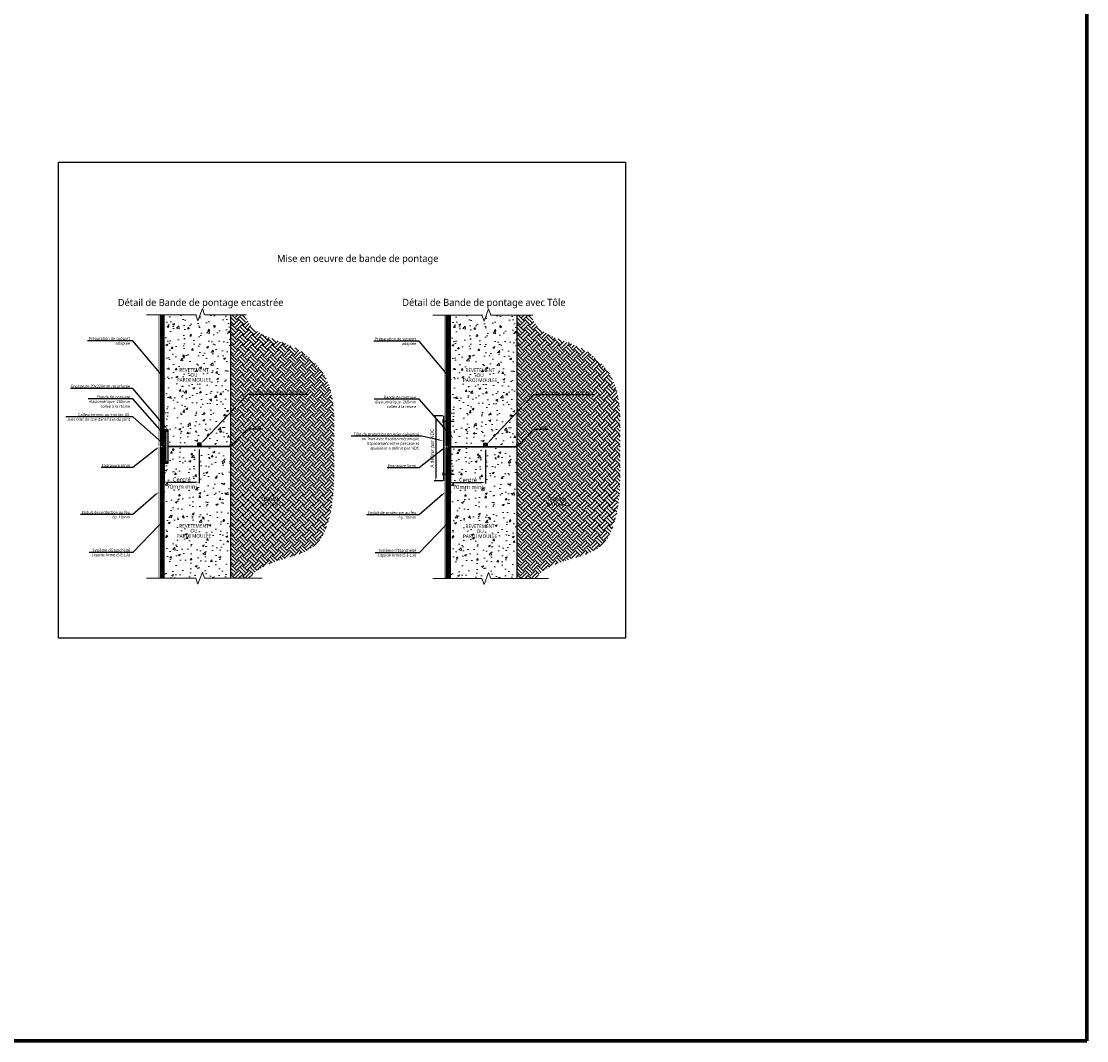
# Model space of a CAD drawing. Header units: millimetres. Extents: x -3314 to 21255525, y -15000 to 1735000.
# Tile 3 of 109: x 18868 to 19619, y -718 to 2. Entities that reach past the tile are written whole.
import ezdxf
from ezdxf import colors
from ezdxf.entities.mleader import LeaderData, LeaderLine
from ezdxf.math import Vec2, Vec3

# ---------------------------------------------------------------- set-up
doc = ezdxf.new("R2010")
doc.units = ezdxf.units.MM
doc.linetypes.add('CACHE', pattern=[0.375, 0.25, -0.125])
doc.linetypes.add('CONTINU', pattern=[0])
for name, color, linetype, lineweight in [('Dessin_AXE', 8, 'Continuous', 5), ('Dessin_HACHURES', 253, 'Continuous', 9), ('Matériel_Joint Hydroexpansif', 140, 'CACHE', 0), ('Produit_Enduit de protection au feu', 6, 'Continuous', 0), ('SYSTEME_S.E.L.A', 210, 'CACHE', 0)]:
    doc.layers.add(name, color=color, linetype=linetype, lineweight=lineweight)
for name, color, linetype in [('Dessin_CONTOURS BETON', 7, 'Continuous'), ('Dessin_COTATIONS', 7, 'Continuous'), ('Dessin_TEXTES', 7, 'CONTINU'), ('Matériel_Bande de pontage', 40, 'Continuous'), ('Matériel_Fixation mécanique', 7, 'Continuous'), ('Matériel_Tole de protection en acier galva ou inox', 102, 'Continuous')]:
    doc.layers.add(name, color=color, linetype=linetype)
doc.layers.add('GEN-_-FMULT', color=210, linetype='Continuous', plot=False)
doc.styles.add('Arial', font='segoeui.ttf')
doc.styles.get("Standard").update_dxf_attribs({"font": 'segoeui.ttf'})
doc.styles.add('txt-moyen', font='segoeui.ttf')
doc.dimstyles.new('ISO-25', dxfattribs={"dimtxt": 2.5, "dimasz": 2.5, "dimexe": 1.25, "dimexo": 0.625, "dimtad": 1, "dimtxsty": 'Standard', "dimcen": 2.5, "dimadec": 0, "dimazin": 0, "dimtfac": 1, "dimtmove": 0, "dimatfit": 3, "dimfxl": 1, "dimarcsym": 0})
pattern_1 = [(50, (20151.384, 3560.621), (14.345204, -1.255043), [1.5, -16.5]), (355, (20151.384, 3560.621), (-2.775027, 15.043843), [1.2, -13.2]), (100.45144, (20152.58, 3560.516), (11.570177, 13.7888), [1.274804, -14.02284]), (46.1842, (20151.384, 3564.621), (21.34483, -3.310386), [2.25, -24.75]), (96.63564, (20153.163, 3564.345), (18.69324, 19.48237), [1.91221, -21.03428]), (351.18416, (20151.384, 3564.62), (18.69324, 19.48237), [1.8, -19.8]), (21, (20153.384, 3563.621), (11.93814, -8.052378), [1.5, -16.5]), (326, (20153.384, 3563.621), (4.866307, 14.503), [1.2, -13.2]), (71.45144, (20154.379, 3562.95), (16.804448, 6.450623), [1.274804, -14.02284]), (37.5, (20151.384, 3560.621), (0.243197, 6.657877), [0, -13.04, 0, -13.4, 0, -13.25]), (7.5, (20151.384, 3560.621), (5.261391, 7.888234), [0, -7.64, 0, -12.74, 0, -5.05]), (327.5, (20146.924, 3560.621), (10.676449, -0.4510974), [0, -5, 0, -15.6, 0, -20.7]), (317.5, (20144.924, 3560.621), (11.663723, 2.0021), [0, -6.5, 0, -10.36, 0, -14.7])]
pattern_2 = [(50, (20353.366, 3560.381), (14.345204, -1.255043), [1.5, -16.5]), (355, (20353.366, 3560.381), (-2.775027, 15.043843), [1.2, -13.2]), (100.45144, (20354.561, 3560.276), (11.570177, 13.7888), [1.274804, -14.02284]), (46.1842, (20353.366, 3564.381), (21.34483, -3.310386), [2.25, -24.75]), (96.63564, (20355.145, 3564.105), (18.69324, 19.48237), [1.91221, -21.03428]), (351.18416, (20353.366, 3564.38), (18.69324, 19.48237), [1.8, -19.8]), (21, (20355.366, 3563.381), (11.93814, -8.052378), [1.5, -16.5]), (326, (20355.366, 3563.381), (4.866307, 14.503), [1.2, -13.2]), (71.45144, (20356.361, 3562.71), (16.804448, 6.450623), [1.274804, -14.02284]), (37.5, (20353.366, 3560.381), (0.243197, 6.657877), [0, -13.04, 0, -13.4, 0, -13.25]), (7.5, (20353.366, 3560.381), (5.261391, 7.888234), [0, -7.64, 0, -12.74, 0, -5.05]), (327.5, (20348.906, 3560.381), (10.676449, -0.4510974), [0, -5, 0, -15.6, 0, -20.7]), (317.5, (20346.906, 3560.381), (11.663723, 2.0021), [0, -6.5, 0, -10.36, 0, -14.7])]

# ---------------------------------------------------------------- blocks, each defined once
blk = doc.blocks.new('*D123')
at = {"layer": 'Defpoints', "color": 0, "transparency": 16777216}
for p in [(19165.69, -276.52), (19160.12, -322.51), (19165.69, -322.51)]:
    blk.add_point(p, dxfattribs=at)
at = {"layer": 'Dessin_COTATIONS', "color": 0, "lineweight": -2, "transparency": 16777216}
for p, q in [((19165.07, -276.52), (19158.87, -276.52)), ((19160.12, -279.02), (19160.12, -320.01)), ((19165.07, -322.51), (19158.87, -322.51))]:
    blk.add_line(p, q, dxfattribs=at)
at = {"layer": 'Dessin_COTATIONS', "color": 0, "transparency": 16777216}
for points in [[(19160.54, -279.02), (19159.71, -279.02), (19160.12, -276.52)], [(19159.71, -320.01), (19160.54, -320.01), (19160.12, -322.51)]]:
    blk.add_solid(points, dxfattribs=at)
at = {"layer": 'Dessin_COTATIONS', "color": 0, "transparency": 16777216, "insert": (19157.88, -299.51), "char_height": 2.5, "attachment_point": 5, "rotation": 90}
blk.add_mtext('A définir par NDC', dxfattribs=at)

msp = doc.modelspace()

# ---------------------------------------------------------------- hatches: boundary and pattern name
at = {"layer": 'Dessin_HACHURES'}
h = msp.add_hatch(dxfattribs=at)
h.set_pattern_fill('AR-CONC', color=256, scale=2)
h.set_pattern_definition(pattern_1)
h.paths.add_polyline_path([(19015.4656, -205.2162), (18993.7874, -205.2162), (18992.2249, -209.5092), (18990.6624, -205.2162), (18968.4802, -205.2162), (18968.4802, -286.2166), (18970.8802, -286.2166), (18970.8802, -297.9766), (18992.0329, -297.9766), (18992.0329, -295.5766), (18994.3129, -295.5766), (19015.4656, -297.9766)])
h.paths.add_polyline_path([(18975.4565, -253.402), (19003.2942, -253.402), (19003.2942, -241.2502), (18975.4565, -241.2502)], flags=24)
h = msp.add_hatch(dxfattribs=at)
h.set_pattern_fill('EARTH', color=256, scale=20, angle=45)
h.set_pattern_definition([(45, (20151.384, 3560.621), (4e-16, 7.071068), [5, -5]), (45, (20150.058, 3561.947), (4e-16, 7.071068), [5, -5]), (45, (20148.7323, 3563.2726), (4e-16, 7.071068), [5, -5]), (135, (20148.7323, 3564.1565), (-7.071068, 9e-16), [5, -5]), (135, (20150.058, 3565.4823), (-7.071068, 9e-16), [5, -5]), (135, (20151.384, 3566.808), (-7.071068, 9e-16), [5, -5])])
edge = h.paths.add_edge_path()
edge.add_spline(control_points=[(19028.0268, -391.217), (19029.4021, -389.7743), (19036.5139, -382.8391), (19054.0556, -377.02), (19077.5025, -370.3984), (19086.4102, -346.7416), (19088.7978, -322.9359), (19087.6072, -290.3375), (19090.2633, -252.7027), (19061.457, -225.1383), (19034.2124, -220.6877), (19026.4702, -208.6473), (19024.487, -205.2162)], knot_values=[3.27419536, 3.27419536, 3.27419536, 3.27419536, 9.22257878, 33.14721742, 57.88540818, 76.92691694, 103.69462389, 130.23210881, 175.6498814, 209.0436638, 239.98195384, 251.54182602, 251.54182602, 251.54182602, 251.54182602], degree=3, periodic=0)
edge.add_line((19024.487, -205.2162), (19015.4656, -205.2162))
edge.add_line((19015.4656, -205.2162), (19015.4656, -297.9766))
edge.add_line((19015.4656, -297.9766), (19015.4656, -298.2166))
edge.add_line((19015.4656, -298.2166), (19015.4656, -391.217))
edge.add_line((19015.4656, -391.217), (19028.0268, -391.217))
h.paths.add_polyline_path([(19030.809, -286.3801), (19037.7107, -286.3801), (19037.7107, -282.2587), (19030.809, -282.2587)], flags=24)
h.paths.add_polyline_path([(19030.809, -261.9139), (19068.9263, -261.9139), (19068.9263, -257.7924), (19030.809, -257.7924)], flags=24)
h.paths.add_polyline_path([(19034.6425, -341.4667), (19052.1937, -341.4667), (19052.1937, -332.8149), (19034.6425, -332.8149)], flags=24)
h = msp.add_hatch(dxfattribs=at)
h.set_pattern_fill('AR-CONC', color=256, scale=2)
h.set_pattern_definition(pattern_2)
h.paths.add_polyline_path([(19217.4476, -205.4562), (19195.7694, -205.4562), (19194.2069, -209.7492), (19192.6444, -205.4562), (19170.4622, -205.4562), (19170.4622, -286.4566), (19172.8622, -286.4566), (19172.8622, -298.2166), (19194.0149, -298.2166), (19194.0149, -295.8166), (19196.2949, -295.8166), (19217.4476, -298.2166)])
h.paths.add_polyline_path([(19177.4385, -253.642), (19205.2762, -253.642), (19205.2762, -241.4902), (19177.4385, -241.4902)], flags=24)
h = msp.add_hatch(dxfattribs=at)
h.set_pattern_fill('EARTH', color=256, scale=20, angle=45)
h.set_pattern_definition([(45, (20353.366, 3560.381), (4e-16, 7.071068), [5, -5]), (45, (20352.04, 3561.707), (4e-16, 7.071068), [5, -5]), (45, (20350.7143, 3563.0326), (4e-16, 7.071068), [5, -5]), (135, (20350.7143, 3563.9165), (-7.071068, 9e-16), [5, -5]), (135, (20352.04, 3565.2423), (-7.071068, 9e-16), [5, -5]), (135, (20353.366, 3566.568), (-7.071068, 9e-16), [5, -5])])
edge = h.paths.add_edge_path()
edge.add_spline(control_points=[(19230.0088, -391.457), (19231.3841, -390.0143), (19238.4959, -383.0791), (19256.0376, -377.26), (19279.4845, -370.6384), (19288.3922, -346.9816), (19290.7798, -323.1759), (19289.5892, -290.5775), (19292.2453, -252.9427), (19263.439, -225.3783), (19236.1944, -220.9277), (19228.4522, -208.8873), (19226.469, -205.4562)], knot_values=[3.27419536, 3.27419536, 3.27419536, 3.27419536, 9.22257878, 33.14721742, 57.88540818, 76.92691694, 103.69462389, 130.23210881, 175.6498814, 209.0436638, 239.98195384, 251.54182602, 251.54182602, 251.54182602, 251.54182602], degree=3, periodic=0)
edge.add_line((19226.469, -205.4562), (19217.4476, -205.4562))
edge.add_line((19217.4476, -205.4562), (19217.4476, -298.2166))
edge.add_line((19217.4476, -298.2166), (19217.4476, -298.4566))
edge.add_line((19217.4476, -298.4566), (19217.4476, -391.457))
edge.add_line((19217.4476, -391.457), (19230.0088, -391.457))
h.paths.add_polyline_path([(19232.791, -286.6201), (19239.6927, -286.6201), (19239.6927, -282.4987), (19232.791, -282.4987)], flags=24)
h.paths.add_polyline_path([(19232.791, -262.1539), (19270.9083, -262.1539), (19270.9083, -258.0324), (19232.791, -258.0324)], flags=24)
h.paths.add_polyline_path([(19236.6245, -341.7067), (19254.1757, -341.7067), (19254.1757, -333.0549), (19236.6245, -333.0549)], flags=24)
at = {"layer": 'Dessin_HACHURES', "linetype": 'Continuous'}
h = msp.add_hatch(dxfattribs=at)
h.set_pattern_fill('ANSI31', color=256, scale=7.5, angle=270)
h.set_pattern_definition([(315, (20791.32295, 5446.4316), (0.66291261, 0.66291261), [])])
h.paths.add_polyline_path([(18969.6802, -298.5166), (18968.4802, -298.5166), (18968.4802, -310.2166), (18970.8802, -310.2166), (18970.8802, -309.0166), (18969.6802, -309.0166)])
h.paths.add_polyline_path([(18968.4802, -297.9166), (18969.6802, -297.9166), (18969.6802, -287.4166), (18970.8802, -287.4166), (18970.8802, -286.2166), (18968.4802, -286.2166)])
at = {"layer": 'Dessin_HACHURES'}
h = msp.add_hatch(dxfattribs=at)
h.set_pattern_fill('AR-CONC', color=256, scale=2)
h.set_pattern_definition(pattern_1)
h.paths.add_polyline_path([(19015.4656, -298.2166), (18970.8802, -298.2166), (18970.8802, -309.0166), (18970.8802, -310.2166), (18968.4802, -310.2166), (18968.4802, -324.0195), (18968.4802, -391.217), (18990.6624, -391.217), (18992.2249, -395.5099), (18995.3499, -386.9241), (18996.9124, -391.217), (19015.4656, -391.217)])
h.paths.add_polyline_path([(18975.4565, -363.5068), (19003.2942, -363.5068), (19003.2942, -351.355), (18975.4565, -351.355)], flags=24)
h.paths.add_polyline_path([(18969.8733, -329.2357), (18991.8658, -329.2357), (18991.8658, -318.0535), (18969.8733, -318.0535)], flags=24)
h = msp.add_hatch(dxfattribs=at)
h.set_pattern_fill('AR-CONC', color=256, scale=2)
h.set_pattern_definition(pattern_2)
h.paths.add_polyline_path([(19217.4476, -298.4566), (19170.4622, -298.7566), (19170.4622, -309.2566), (19170.4622, -309.2566), (19170.4622, -310.4566), (19170.4622, -324.2595), (19170.4622, -391.457), (19192.6444, -391.457), (19194.2069, -395.7499), (19197.3319, -387.1641), (19198.8944, -391.457), (19217.4476, -391.457)])
h.paths.add_polyline_path([(19177.4385, -363.7468), (19205.2762, -363.7468), (19205.2762, -351.595), (19177.4385, -351.595)], flags=24)
h.paths.add_polyline_path([(19171.8553, -329.4757), (19193.8478, -329.4757), (19193.8478, -318.2935), (19171.8553, -318.2935)], flags=24)
at = {"layer": 'Matériel_Bande de pontage', "linetype": 'Continuous'}
h = msp.add_hatch(color=256, dxfattribs=at)
h.dxf.hatch_style = 1
h.paths.add_polyline_path([(18970.8802, -287.4166), (18969.6802, -287.4166), (18969.6802, -309.0166), (18970.8802, -309.0166)])
h = msp.add_hatch(color=256, dxfattribs=at)
h.dxf.hatch_style = 1
h.paths.add_polyline_path([(19170.4622, -287.6566), (19169.2622, -287.6566), (19169.2622, -309.2566), (19170.4622, -309.2566)])
at = {"layer": 'Matériel_Joint Hydroexpansif', "linetype": 'Continuous'}
h = msp.add_hatch(color=256, dxfattribs=at)
h.dxf.hatch_style = 1
h.paths.add_polyline_path([(18994.0729, -295.8166), (18992.2729, -295.8166), (18992.2729, -298.2166), (18994.0729, -298.2166)])
h = msp.add_hatch(color=256, dxfattribs=at)
h.dxf.hatch_style = 1
h.paths.add_polyline_path([(19196.0549, -296.0566), (19194.2549, -296.0566), (19194.2549, -298.4566), (19196.0549, -298.4566)])

# ---------------------------------------------------------------- linework, layer by layer
at = {"layer": 'Defpoints', "lineweight": 70}
for p in [(19619.4356, 1389.23), (15589.2504, -717.6277)]:
    msp.add_line(p, (19619.4356, -717.6277), dxfattribs=at)
at = {"layer": 'Defpoints', "linetype": 'Continuous'}
msp.add_lwpolyline([(18893.9135, -97.4292), (19293.9135, -97.4292), (19293.9135, -433.4292), (18893.9135, -433.4292)], close=True, dxfattribs=at)
at = {"layer": 'Dessin_AXE', "color": 253, "linetype": 'CONTINU', "flags": 128}
for points in [[(18955.9278, -205.2162), (18990.6624, -205.2162), (18992.2249, -209.5092), (18995.3499, -200.9233), (18996.9124, -205.2162), (19026.5458, -205.2162)], [(19157.9098, -205.4562), (19192.6444, -205.4562), (19194.2069, -209.7492), (19197.3319, -201.1633), (19198.8944, -205.4562), (19228.5278, -205.4562)], [(18955.9278, -391.217), (18990.6624, -391.217), (18992.2249, -395.5099), (18995.3499, -386.9241), (18996.9124, -391.217), (19037.607, -391.217)], [(19157.9098, -391.457), (19192.6444, -391.457), (19194.2069, -395.7499), (19197.3319, -387.1641), (19198.8944, -391.457), (19239.589, -391.457)]]:
    msp.add_lwpolyline(points, dxfattribs=at)
at = {"layer": 'Dessin_CONTOURS BETON'}
for p, q in [((18965.9302, -391.217), (18965.9302, -205.2162)), ((18967.4302, -391.217), (18967.4302, -205.2162)), ((19167.9122, -391.457), (19167.9122, -205.4562)), ((19169.4122, -391.457), (19169.4122, -205.4562))]:
    msp.add_line(p, q, dxfattribs=at)
at = {"layer": 'Dessin_CONTOURS BETON', "linetype": 'Continuous'}
for p, q in [((19015.4656, -297.9766), (19015.4656, -205.2162)), ((19217.4476, -298.2166), (19217.4476, -205.4562)), ((18968.4802, -297.9166), (18968.4802, -286.2166)), ((19170.4622, -298.1566), (19170.4622, -286.4566)), ((18969.6802, -297.9166), (18967.4302, -297.9166)), ((18967.4302, -298.5166), (18969.6802, -298.5166)), ((18968.4802, -310.2166), (18968.4802, -298.5166)), ((19015.4656, -391.217), (19015.4656, -298.2166)), ((19170.4622, -310.4566), (19170.4622, -298.7566)), ((19217.4476, -391.457), (19217.4476, -298.4566))]:
    msp.add_line(p, q, dxfattribs=at)
at = {"layer": 'Dessin_CONTOURS BETON', "color": 7, "linetype": 'Continuous', "lineweight": 0}
for p, q in [((19015.4656, -205.2162), (19015.4656, -297.9766)), ((19217.4476, -205.4562), (19217.4476, -298.2166)), ((19015.4656, -298.2166), (19015.4656, -391.217)), ((19217.4476, -298.4566), (19217.4476, -391.457))]:
    msp.add_line(p, q, dxfattribs=at)
at = {"layer": 'Dessin_CONTOURS BETON', "color": 7, "linetype": 'Continuous'}
for p, q in [((18968.4802, -286.2166), (18970.8802, -286.2166)), ((18970.8802, -286.2166), (18970.8802, -310.2166)), ((18970.8802, -310.2166), (18968.4802, -310.2166))]:
    msp.add_line(p, q, dxfattribs=at)
at = {"layer": 'Dessin_CONTOURS BETON', "linetype": 'CONTINU'}
for p, q in [((19015.4656, -297.9766), (19015.4656, -298.2166)), ((19217.4476, -298.2166), (19217.4476, -298.4566))]:
    msp.add_line(p, q, dxfattribs=at)
at = {"layer": 'Dessin_CONTOURS BETON', "linetype": 'Continuous', "flags": 128}
for points in [[(18968.4802, -297.9166), (18968.4802, -205.2162)], [(19170.4622, -298.1566), (19170.4622, -205.4562)], [(18968.4802, -391.217), (18968.4802, -298.5166)], [(18970.8802, -298.2166), (19015.4656, -298.2166)], [(19170.4622, -298.4566), (19217.4476, -298.4566)], [(19170.4622, -391.457), (19170.4622, -298.7566)]]:
    msp.add_lwpolyline(points, dxfattribs=at)
at = {"layer": 'Dessin_CONTOURS BETON', "linetype": 'Continuous'}
for points in [[(18970.8802, -298.2166), (18970.8802, -309.0166), (18969.6802, -309.0166), (18969.6802, -287.4166), (18970.8802, -287.4166), (18970.8802, -297.9766)], [(19170.4622, -298.4566), (19170.4622, -309.2566), (19169.2622, -309.2566), (19169.2622, -287.6566), (19170.4622, -287.6566), (19170.4622, -298.2166)]]:
    msp.add_lwpolyline(points, dxfattribs=at)
at = {"layer": 'Dessin_CONTOURS BETON', "flags": 128}
for points in [[(18970.8802, -297.9766), (18992.0329, -297.9766), (18992.0329, -295.5766), (18994.3129, -295.5766), (18994.3129, -297.9766), (19015.4656, -297.9766)], [(19170.4622, -298.1566), (19194.0149, -298.2166), (19194.0149, -295.8166), (19196.2949, -295.8166), (19196.2949, -298.2166), (19217.4476, -298.2166)]]:
    msp.add_lwpolyline(points, dxfattribs=at)
at = {"layer": 'Dessin_CONTOURS BETON', "linetype": 'Continuous'}
for points in [[(18992.2729, -298.2166), (18994.0729, -298.2166), (18994.0729, -295.8166), (18992.2729, -295.8166), (18992.2729, -298.2166)], [(19194.2549, -298.4566), (19196.0549, -298.4566), (19196.0549, -296.0566), (19194.2549, -296.0566), (19194.2549, -298.4566)]]:
    msp.add_lwpolyline(points, close=True, dxfattribs=at)
at = {"layer": 'Dessin_COTATIONS'}
for p, q in [((18968.4802, -300.6166), (18968.4802, -324.0195)), ((18993.1729, -300.3166), (18993.1729, -324.0195)), ((19195.1549, -300.5566), (19195.1549, -324.2595)), ((19170.4622, -300.8566), (19170.4622, -324.2595))]:
    msp.add_line(p, q, dxfattribs=at)
at = {"layer": 'Dessin_COTATIONS', "linetype": 'CONTINU'}
for p, q in [((18971.4802, -323.4195), (18990.1729, -323.4195)), ((19173.4622, -323.6595), (19192.1549, -323.6595))]:
    msp.add_line(p, q, dxfattribs=at)
at = {"layer": 'Dessin_COTATIONS', "linetype": 'Continuous'}
for points in [[(18971.4802, -322.9195), (18971.4802, -323.9195), (18968.4802, -323.4195)], [(18990.1729, -322.9195), (18990.1729, -323.9195), (18993.1729, -323.4195)], [(19173.4622, -323.1595), (19173.4622, -324.1595), (19170.4622, -323.6595)], [(19192.1549, -323.1595), (19192.1549, -324.1595), (19195.1549, -323.6595)]]:
    msp.add_solid(points, dxfattribs=at)
at = {"layer": 'Matériel_Fixation mécanique', "linetype": 'CONTINU'}
for p, q in [((19164.9446, -280.3432), (19173.0027, -280.3432)), ((19164.9446, -317.6481), (19173.0027, -317.6481))]:
    msp.add_line(p, q, dxfattribs=at)
at = {"layer": 'Matériel_Fixation mécanique', "linetype": 'CONTINU', "const_width": 0.3}
for points in [[(19164.9446, -279.1286), (19164.9446, -281.5578)], [(19164.9446, -316.4335), (19164.9446, -318.8626)]]:
    msp.add_lwpolyline(points, dxfattribs=at)
at = {"layer": 'Matériel_Tole de protection en acier galva ou inox', "linetype": 'ByBlock', "ltscale": 5, "const_width": 1}
msp.add_lwpolyline([(19165.693, -276.5182), (19165.693, -322.5105)], dxfattribs=at)
at = {"layer": 'Produit_Enduit de protection au feu', "linetype": 'Continuous', "const_width": 0.6, "flags": 128}
for points in [[(18964.7302, -297.9166), (18964.7302, -205.2162)], [(19166.7122, -298.1566), (19166.7122, -205.4562)], [(18964.7302, -391.217), (18964.7302, -298.5166)], [(19166.7122, -391.457), (19166.7122, -298.7566)]]:
    msp.add_lwpolyline(points, dxfattribs=at)
at = {"layer": 'SYSTEME_S.E.L.A', "linetype": 'ByBlock', "ltscale": 5, "const_width": 1}
for points in [[(18966.6802, -297.9166), (18966.6802, -205.2162)], [(19168.6622, -298.1566), (19168.6622, -205.4562)], [(18966.6802, -391.217), (18966.6802, -298.5166)], [(19168.6622, -391.457), (19168.6622, -298.7566)]]:
    msp.add_lwpolyline(points, dxfattribs=at)

# ---------------------------------------------------------------- texts
at = {"layer": 'Dessin_COTATIONS', "insert": (18980.8266, -324.0975), "char_height": 3, "attachment_point": 5, "style": 'Arial'}
msp.add_mtext('{\\C256;Centré\\P70mm mini}', dxfattribs=at)
at = {"layer": 'Dessin_COTATIONS', "color": 1, "insert": (19182.8086, -324.3375), "char_height": 3, "attachment_point": 5, "style": 'Arial'}
msp.add_mtext('{\\C256;Centré\\P70mm mini}', dxfattribs=at)
at = {"layer": 'Dessin_TEXTES', "char_height": 5, "width": 406, "attachment_point": 2, "style": 'Arial'}
for s, insert in [('Détail de Bande de pontage encastrée', (18994.114, -194.0518)), ('Détail de Bande de pontage avec Tôle', (19194.0731, -194.0031))]:
    msp.add_mtext(s, dxfattribs=dict(at, insert=insert))
at = {"layer": 'Dessin_TEXTES', "color": 7, "char_height": 2.5, "line_spacing_factor": 0.84, "style": 'Arial'}
for s, insert, attachment_point in [('\\pxqc;REVETEMENT\\POU\\PPAROI MOULEE', (18989.4163, -247.7035), 5), ('\\pxqc;REVETEMENT\\POU\\PPAROI MOULEE', (19191.3983, -247.9435), 5), ('TERRAIN\\PNATUREL', (19043.4889, -334.1016), 2), ('TERRAIN\\PNATUREL', (19245.4709, -334.3416), 2), ('\\pxqc;REVETEMENT\\POU\\PPAROI MOULEE', (18989.4163, -357.8084), 5), ('\\pxqc;REVETEMENT\\POU\\PPAROI MOULEE', (19191.3983, -358.0484), 5)]:
    msp.add_mtext(s, dxfattribs=dict(at, insert=insert, attachment_point=attachment_point))
at = {"layer": 'GEN-_-FMULT', "insert": (19105, -162.992), "char_height": 5, "width": 406, "attachment_point": 2, "style": 'Arial'}
msp.add_mtext('Mise en oeuvre de bande de pontage', dxfattribs=at)

# ---------------------------------------------------------------- dimensions: what is measured, and where the dimension line sits
at = {"layer": 'Dessin_COTATIONS'}
dim = msp.add_linear_dim(base=(19160.1239, -322.5105), p1=(19165.693, -276.5182), p2=(19165.693, -322.5105), angle=90, text='A définir par NDC', dimstyle='ISO-25', override={"dimtxsty": 'Standard', "dimtfill": 0, "dimtfillclr": 0}, dxfattribs=at)
dim.commit()
dim.dimension.update_dxf_attribs({"geometry": '*D123', "text_midpoint": (19157.8814, -299.5144)})

# ---------------------------------------------------------------- leaders
at = {"layer": 'Dessin_TEXTES', "linetype": 'CONTINU'}
ml = msp.add_multileader_mtext('Standard', dxfattribs=at)
ml.set_content('Préparation de support\\Padaptée', color=256, style='txt-moyen')
ml.set_leader_properties(linetype='ByLayer', lineweight=-1)
ml.build(insert=Vec2(0, 0))
ml.multileader.update_dxf_attribs({"text_left_attachment_type": 6, "text_right_attachment_type": 6, "dogleg_length": 0, "arrow_head_size": 2.5})
ctx = ml.context
ctx.base_point, ctx.char_height, ctx.arrow_head_size, ctx.plane_origin = Vec3(18914.1252, -223.5489), 2, 2.5, Vec3(18962.6913, -208)
ctx.left_attachment, ctx.right_attachment, ctx.text_align_type = 6, 6, 2
notes = []
notes.append((ctx, [(0, (1, 1, 0), (18946.3135, -223.5477), (-1, 0), 0, [(0, [(18969.5942, -251.1081)], 0, [])])]))
ctx.mtext.insert, ctx.mtext.alignment, ctx.mtext.flow_direction = Vec3(18944.3135, -220.9937), 3, 5
ml = msp.add_multileader_mtext('Standard', dxfattribs=at)
ml.set_content('Préparation de support\\Padaptée', color=256, style='txt-moyen')
ml.set_leader_properties(linetype='ByLayer', lineweight=-1)
ml.build(insert=Vec2(0, 0))
ml.multileader.update_dxf_attribs({"text_left_attachment_type": 6, "text_right_attachment_type": 6, "dogleg_length": 0, "arrow_head_size": 2.5})
ctx = ml.context
ctx.base_point, ctx.char_height, ctx.arrow_head_size, ctx.plane_origin = Vec3(19116.1072, -223.7889), 2, 2.5, Vec3(19164.6732, -208.24)
ctx.left_attachment, ctx.right_attachment, ctx.text_align_type = 6, 6, 2
notes.append((ctx, [(0, (1, 1, 0), (19148.2955, -223.7877), (-1, 0), 0, [(0, [(19171.5762, -251.3481)], 0, [])])]))
ctx.mtext.insert, ctx.mtext.alignment, ctx.mtext.flow_direction = Vec3(19146.2955, -221.2337), 3, 5
ml = msp.add_multileader_mtext('Standard', dxfattribs=at)
ml.set_content('Engravure 20x220mm resurfacée', color=256, style='txt-moyen')
ml.set_leader_properties(linetype='ByLayer', lineweight=-1)
ml.build(insert=Vec2(0, 0))
ml.multileader.update_dxf_attribs({"text_left_attachment_type": 6, "text_right_attachment_type": 6, "dogleg_length": 0, "arrow_head_size": 2.5})
ctx = ml.context
ctx.base_point, ctx.char_height, ctx.arrow_head_size, ctx.plane_origin = Vec3(18901.1852, -257.2498), 2, 2.5, Vec3(18962.6913, -241.701)
ctx.left_attachment, ctx.right_attachment, ctx.text_align_type = 6, 6, 2
notes.append((ctx, [(0, (1, 1, 0), (18946.3135, -257.2478), (-1, 0), 0, [(0, [(18970.9017, -286.3184)], 0, [])])]))
ctx.mtext.insert, ctx.mtext.alignment, ctx.mtext.flow_direction = Vec3(18944.3135, -254.6618), 3, 5
at = {"layer": 'Dessin_TEXTES'}
ml = msp.add_multileader_mtext('Standard', dxfattribs=at)
ml.set_content('Bande de pontage \\Pélastomérique  200mm\\Pcollée à la résine', color=256, style='txt-moyen')
ml.set_leader_properties(linetype='ByLayer', lineweight=-1)
ml.build(insert=Vec2(0, 0))
ml.multileader.update_dxf_attribs({"text_left_attachment_type": 6, "text_right_attachment_type": 6, "dogleg_length": 0, "arrow_head_size": 2.5})
ctx = ml.context
ctx.base_point, ctx.char_height, ctx.arrow_head_size, ctx.plane_origin = Vec3(18914.1771, -264.5857), 2, 2.5, Vec3(18952.1896, -285.7164)
ctx.left_attachment, ctx.right_attachment, ctx.text_align_type = 6, 6, 2
notes.append((ctx, [(0, (1, 1, 0), (18946.3135, -264.5857), (-1, 0), 0, [(0, [(18970.4867, -292.207)], 0, [])])]))
ctx.mtext.insert, ctx.mtext.alignment, ctx.mtext.flow_direction = Vec3(18944.3135, -262.1857), 3, 5
at = {"layer": 'Dessin_TEXTES', "linetype": 'CONTINU'}
ml = msp.add_multileader_mtext('Standard', dxfattribs=at)
ml.set_content('Joint hydroexpansif 20x15mm', color=256, style='txt-moyen')
ml.set_leader_properties(linetype='ByLayer', lineweight=-1)
ml.build(insert=Vec2(0, 0))
ml.multileader.update_dxf_attribs({"text_left_attachment_type": 6, "text_right_attachment_type": 6, "dogleg_length": 2, "arrow_head_size": 2.5})
ctx = ml.context
ctx.base_point, ctx.char_height, ctx.arrow_head_size, ctx.plane_origin = Vec3(19029.384, -261.3757), 2, 2.5, Vec3(19112.6064, -303.5846)
ctx.left_attachment, ctx.right_attachment = 6, 6
notes.append((ctx, [(0, (1, 1, 0), (19027.384, -261.3737), (1, 0), 2, [(0, [(18994.3129, -296.1399)], 0, [])])]))
ctx.mtext.insert, ctx.mtext.flow_direction = Vec3(19031.384, -258.7877), 5
at = {"layer": 'Dessin_TEXTES'}
ml = msp.add_multileader_mtext('Standard', dxfattribs=at)
ml.set_content('Bande de pontage \\Pélastomérique  200mm\\Pcollée à la résine', color=256, style='txt-moyen')
ml.set_leader_properties(linetype='ByLayer', lineweight=-1)
ml.build(insert=Vec2(0, 0))
ml.multileader.update_dxf_attribs({"text_left_attachment_type": 6, "text_right_attachment_type": 6, "dogleg_length": 0, "arrow_head_size": 2.5})
ctx = ml.context
ctx.base_point, ctx.char_height, ctx.arrow_head_size, ctx.plane_origin = Vec3(19116.159, -264.8257), 2, 2.5, Vec3(19154.1716, -285.9564)
ctx.left_attachment, ctx.right_attachment, ctx.text_align_type = 6, 6, 2
notes.append((ctx, [(0, (1, 1, 0), (19148.2955, -264.8257), (-1, 0), 0, [(0, [(19172.4687, -292.447)], 0, [])])]))
ctx.mtext.insert, ctx.mtext.alignment, ctx.mtext.flow_direction = Vec3(19146.2955, -262.4257), 3, 5
at = {"layer": 'Dessin_TEXTES', "linetype": 'CONTINU'}
ml = msp.add_multileader_mtext('Standard', dxfattribs=at)
ml.set_content('Joint hydroexpansif 20x15mm', color=256, style='txt-moyen')
ml.set_leader_properties(linetype='ByLayer', lineweight=-1)
ml.build(insert=Vec2(0, 0))
ml.multileader.update_dxf_attribs({"text_left_attachment_type": 6, "text_right_attachment_type": 6, "dogleg_length": 2, "arrow_head_size": 2.5})
ctx = ml.context
ctx.base_point, ctx.char_height, ctx.arrow_head_size, ctx.plane_origin = Vec3(19231.366, -261.6157), 2, 2.5, Vec3(19314.5883, -303.8246)
ctx.left_attachment, ctx.right_attachment = 6, 6
notes.append((ctx, [(0, (1, 1, 0), (19229.366, -261.6137), (1, 0), 2, [(0, [(19196.2949, -296.3799)], 0, [])])]))
ctx.mtext.insert, ctx.mtext.flow_direction = Vec3(19233.366, -259.0277), 5
ml = msp.add_multileader_mtext('Standard', dxfattribs=at)
ml.set_content("\\pxsm1;Calfeutrement au mortier R3,\\Pavec trait de scie dans l'axe du joint", color=256, style='txt-moyen')
ml.set_leader_properties(linetype='ByLayer', lineweight=-1)
ml.build(insert=Vec2(0, 0))
ml.multileader.update_dxf_attribs({"text_left_attachment_type": 6, "text_right_attachment_type": 6, "dogleg_length": 0, "arrow_head_size": 2.5})
ctx = ml.context
ctx.base_point, ctx.char_height, ctx.arrow_head_size, ctx.plane_origin = Vec3(18898.4144, -277.292), 2, 2.5, Vec3(18962.6913, -263.5042)
ctx.left_attachment, ctx.right_attachment, ctx.text_align_type = 6, 6, 2
notes.append((ctx, [(0, (1, 1, 0), (18946.3135, -277.29), (-1, 0), 0, [(0, [(18968.4802, -296.8371)], 0, [])])]))
ctx.mtext.insert, ctx.mtext.alignment, ctx.mtext.flow_direction = Vec3(18944.3135, -274.704), 3, 5
ml = msp.add_multileader_mtext('Standard', dxfattribs=at)
ml.set_content('Joint', color=256, style='txt-moyen')
ml.set_leader_properties(linetype='ByLayer', lineweight=-1)
ml.build(insert=Vec2(0, 0))
ml.multileader.update_dxf_attribs({"text_left_attachment_type": 6, "text_right_attachment_type": 6, "dogleg_length": 2, "arrow_head_size": 2.5})
ctx = ml.context
ctx.base_point, ctx.char_height, ctx.arrow_head_size, ctx.plane_origin = Vec3(19029.384, -285.6881), 2, 2.5, Vec3(19112.6064, -327.8969)
ctx.left_attachment, ctx.right_attachment = 6, 6
notes.append((ctx, [(0, (1, 1, 0), (19027.384, -285.6881), (1, 0), 2, [(0, [(19015.4656, -298.2166)], 0, [])])]))
ctx.mtext.insert, ctx.mtext.flow_direction = Vec3(19031.384, -283.2881), 5
ml = msp.add_multileader_mtext('Standard', dxfattribs=at)
ml.set_content('Joint', color=256, style='txt-moyen')
ml.set_leader_properties(linetype='ByLayer', lineweight=-1)
ml.build(insert=Vec2(0, 0))
ml.multileader.update_dxf_attribs({"text_left_attachment_type": 6, "text_right_attachment_type": 6, "dogleg_length": 2, "arrow_head_size": 2.5})
ctx = ml.context
ctx.base_point, ctx.char_height, ctx.arrow_head_size, ctx.plane_origin = Vec3(19231.366, -285.9281), 2, 2.5, Vec3(19314.5883, -328.1369)
ctx.left_attachment, ctx.right_attachment = 6, 6
notes.append((ctx, [(0, (1, 1, 0), (19229.366, -285.9281), (1, 0), 2, [(0, [(19217.4476, -298.4566)], 0, [])])]))
ctx.mtext.insert, ctx.mtext.flow_direction = Vec3(19233.366, -283.5281), 5
ml = msp.add_multileader_mtext('Standard', dxfattribs=at)
ml.set_content('\\pxsm1;Tôle de protection en Acier galvanisé \\Pou Inox avec fixation mécanique\\PEspacement entre percage et\\P épaisseur à définir par NDC', color=256, style='txt-moyen')
ml.set_leader_properties(linetype='ByLayer', lineweight=-1)
ml.build(insert=Vec2(0, 0))
ml.multileader.update_dxf_attribs({"text_left_attachment_type": 6, "text_right_attachment_type": 6, "dogleg_length": 0, "arrow_head_size": 2.5})
ctx = ml.context
ctx.base_point, ctx.char_height, ctx.arrow_head_size, ctx.plane_origin = Vec3(19100.5902, -290.9711), 2, 2.5, Vec3(19166.714, -277.1853)
ctx.left_attachment, ctx.right_attachment, ctx.text_align_type = 6, 6, 2
notes.append((ctx, [(0, (1, 1, 0), (19150.3362, -290.9711), (-1, 0), 0, [(0, [(19165.1029, -294.3182)], 0, [])])]))
ctx.mtext.insert, ctx.mtext.alignment, ctx.mtext.flow_direction = Vec3(19148.3362, -288.4171), 3, 5
at = {"layer": 'Dessin_TEXTES'}
ml = msp.add_multileader_mtext('Standard', dxfattribs=at)
ml.set_content('Engravure 5mm', color=256, style='txt-moyen')
ml.set_leader_properties(linetype='ByLayer', lineweight=-1)
ml.build(insert=Vec2(0, 0))
ml.multileader.update_dxf_attribs({"text_left_attachment_type": 6, "text_right_attachment_type": 6, "dogleg_length": 0, "arrow_head_size": 2.5})
ctx = ml.context
ctx.base_point, ctx.char_height, ctx.arrow_head_size, ctx.plane_origin = Vec3(18922.8387, -313.1148), 2, 2.5, Vec3(18952.1896, -321.2602)
ctx.left_attachment, ctx.right_attachment, ctx.text_align_type = 6, 6, 2
notes.append((ctx, [(0, (1, 1, 0), (18946.3135, -313.1128), (-1, 0), 0, [(0, [(18964.7302, -298.5166)], 0, [])])]))
ctx.mtext.insert, ctx.mtext.alignment, ctx.mtext.flow_direction = Vec3(18944.3135, -310.5268), 3, 5
ml = msp.add_multileader_mtext('Standard', dxfattribs=at)
ml.set_content('Engravure 5mm', color=256, style='txt-moyen')
ml.set_leader_properties(linetype='ByLayer', lineweight=-1)
ml.build(insert=Vec2(0, 0))
ml.multileader.update_dxf_attribs({"text_left_attachment_type": 6, "text_right_attachment_type": 6, "dogleg_length": 0, "arrow_head_size": 2.5})
ctx = ml.context
ctx.base_point, ctx.char_height, ctx.arrow_head_size, ctx.plane_origin = Vec3(19124.8207, -313.3548), 2, 2.5, Vec3(19154.1716, -321.5002)
ctx.left_attachment, ctx.right_attachment, ctx.text_align_type = 6, 6, 2
notes.append((ctx, [(0, (1, 1, 0), (19148.2955, -313.3528), (-1, 0), 0, [(0, [(19166.7122, -298.7566)], 0, [])])]))
ctx.mtext.insert, ctx.mtext.alignment, ctx.mtext.flow_direction = Vec3(19146.2955, -310.7668), 3, 5
at = {"layer": 'Dessin_TEXTES', "linetype": 'CONTINU'}
ml = msp.add_multileader_mtext('Standard', dxfattribs=at)
ml.set_content('Enduit de protection au feu\\Pép. 10mm', color=256, style='txt-moyen')
ml.set_leader_properties(linetype='ByLayer', lineweight=-1)
ml.build(insert=Vec2(0, 0))
ml.multileader.update_dxf_attribs({"text_left_attachment_type": 6, "text_right_attachment_type": 6, "dogleg_length": 0, "arrow_head_size": 2.5})
ctx = ml.context
ctx.base_point, ctx.char_height, ctx.arrow_head_size, ctx.plane_origin = Vec3(18909.338, -346.2329), 2, 2.5, Vec3(18966.067, -291.7319)
ctx.left_attachment, ctx.right_attachment, ctx.text_align_type = 6, 6, 2
notes.append((ctx, [(0, (1, 1, 0), (18946.3135, -346.2317), (-1, 0), 0, [(0, [(18964.7302, -330.2658)], 0, [])])]))
ctx.mtext.insert, ctx.mtext.alignment, ctx.mtext.flow_direction = Vec3(18944.3135, -343.6777), 3, 5
ml = msp.add_multileader_mtext('Standard', dxfattribs=at)
ml.set_content('Enduit de protection au feu\\Pép. 10mm', color=256, style='txt-moyen')
ml.set_leader_properties(linetype='ByLayer', lineweight=-1)
ml.build(insert=Vec2(0, 0))
ml.multileader.update_dxf_attribs({"text_left_attachment_type": 6, "text_right_attachment_type": 6, "dogleg_length": 0, "arrow_head_size": 2.5})
ctx = ml.context
ctx.base_point, ctx.char_height, ctx.arrow_head_size, ctx.plane_origin = Vec3(19111.32, -346.4729), 2, 2.5, Vec3(19168.049, -291.9719)
ctx.left_attachment, ctx.right_attachment, ctx.text_align_type = 6, 6, 2
notes.append((ctx, [(0, (1, 1, 0), (19148.2955, -346.4717), (-1, 0), 0, [(0, [(19166.7122, -330.5058)], 0, [])])]))
ctx.mtext.insert, ctx.mtext.alignment, ctx.mtext.flow_direction = Vec3(19146.2955, -343.9177), 3, 5
ml = msp.add_multileader_mtext('Standard', dxfattribs=at)
ml.set_content("Système d'Etanchéité\\P Liquide Armé (S.E.L.A)", color=256, style='txt-moyen')
ml.set_leader_properties(linetype='ByLayer', lineweight=-1)
ml.build(insert=Vec2(0, 0))
ml.multileader.update_dxf_attribs({"text_left_attachment_type": 6, "text_right_attachment_type": 6, "dogleg_length": 0, "arrow_head_size": 2.5})
ctx = ml.context
ctx.base_point, ctx.char_height, ctx.arrow_head_size, ctx.plane_origin = Vec3(18913.0652, -372.9356), 2, 2.5, Vec3(18962.4214, -345.2402)
ctx.left_attachment, ctx.right_attachment, ctx.text_align_type = 6, 6, 2
notes.append((ctx, [(0, (1, 1, 0), (18946.3135, -372.9356), (-1, 0), 0, [(0, [(18966.5791, -351.9739)], 0, [])])]))
ctx.mtext.insert, ctx.mtext.alignment, ctx.mtext.flow_direction = Vec3(18944.3135, -370.3476), 3, 5
ml = msp.add_multileader_mtext('Standard', dxfattribs=at)
ml.set_content("Système d'Etanchéité\\P Liquide Armé (S.E.L.A)", color=256, style='txt-moyen')
ml.set_leader_properties(linetype='ByLayer', lineweight=-1)
ml.build(insert=Vec2(0, 0))
ml.multileader.update_dxf_attribs({"text_left_attachment_type": 6, "text_right_attachment_type": 6, "dogleg_length": 0, "arrow_head_size": 2.5})
ctx = ml.context
ctx.base_point, ctx.char_height, ctx.arrow_head_size, ctx.plane_origin = Vec3(19115.0472, -373.1756), 2, 2.5, Vec3(19164.4034, -345.4802)
ctx.left_attachment, ctx.right_attachment, ctx.text_align_type = 6, 6, 2
notes.append((ctx, [(0, (1, 1, 0), (19148.2955, -373.1756), (-1, 0), 0, [(0, [(19168.5611, -352.2139)], 0, [])])]))
ctx.mtext.insert, ctx.mtext.alignment, ctx.mtext.flow_direction = Vec3(19146.2955, -370.5876), 3, 5
for ctx, leaders in notes:
    for number, flags, end, landing, length, lines in leaders:
        leader = LeaderData()
        leader.index, (leader.has_last_leader_line, leader.has_dogleg_vector, leader.attachment_direction) = number, flags
        leader.last_leader_point, leader.dogleg_vector, leader.dogleg_length = Vec3(end), Vec3(landing), length
        for number, points, colour, breaks in lines:
            line = LeaderLine()
            line.index, line.vertices, line.color, line.breaks = number, Vec3.list(points), colors.encode_raw_color(colour), breaks
            leader.lines.append(line)
        ctx.leaders.append(leader)

doc.saveas('drawing.dxf')
